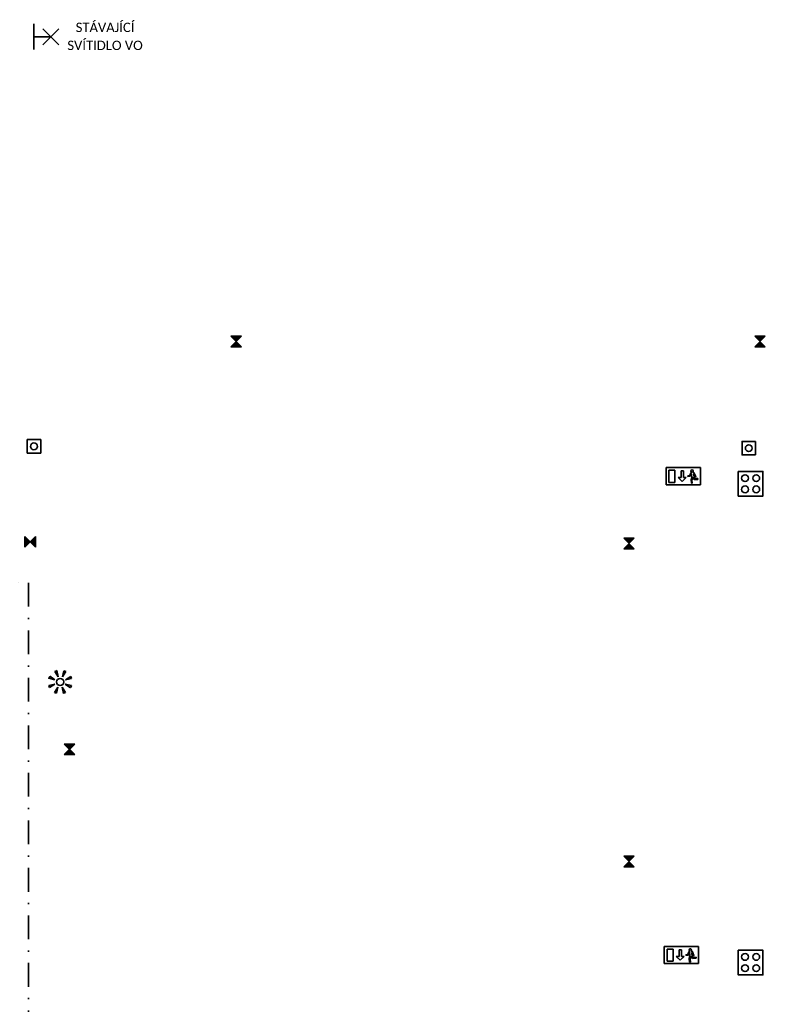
# Model space of a CAD drawing. Header units: millimetres. Extents: x 887765 to 1334942, y -180350 to -112594.
# Tile 4 of 9: x 923819 to 943741, y -146317 to -119994. Entities that reach past the tile are written whole.
import ezdxf
from ezdxf.enums import TextEntityAlignment as Align

# ---------------------------------------------------------------- set-up
doc = ezdxf.new("R2010")
doc.units = ezdxf.units.MM
doc.header["$LTSCALE"] = 50
doc.linetypes.add('ČERCHOVANÁ', pattern=[25.4, 12.7, -6.35, 0, -6.35])
for name, color, linetype, lineweight in [('E-NO', 84, 'Continuous', 35), ('E-p_vo', 7, 'Continuous', 35), ('E-přístroje', 7, 'Continuous', 35), ('E-spotřebiče', 7, 'Continuous', 35), ('E-texty', 7, 'Continuous', 35), ('E-vypínače', 7, 'Continuous', 35)]:
    doc.layers.add(name, color=color, linetype=linetype, lineweight=lineweight)
doc.styles.get("Standard").update_dxf_attribs({"font": 'CALIBRI.TTF'})

# ---------------------------------------------------------------- blocks, each defined once
blk = doc.blocks.new('Invertor NO')
at = {"linetype": 'ByBlock'}
h = blk.add_hatch(color=0, dxfattribs=at)
h.paths.add_polyline_path([(-70.71, -70.71), (0, 0), (-70.71, 70.71)])
h.paths.add_polyline_path([(70.710678, 70.710678), (0, 0), (70.710678, -70.710678)])
at = {"color": 0, "linetype": 'ByBlock'}
for p, q in [((-70.71, -70.71), (70.71, 70.71)), ((-70.71, -70.71), (-70.71, 70.71)), ((-70.71, 70.71), (70.71, -70.71)), ((70.71, 70.71), (70.71, -70.71))]:
    blk.add_line(p, q, dxfattribs=at)
blk = doc.blocks.new('NO šipka dolů')
at = {"color": 0, "linetype": 'ByBlock', "lineweight": -2}
for p, q in [((230, 115), (-230, 115)), ((-230, 115), (-230, -115)), ((-191, 80), (-191, -83)), ((-111, 80), (-191, 80)), ((-111, -83), (-111, 80)), ((-30, -18), (-30, 71)), ((-30, 71), (1, 71)), ((1, 71), (1, -18)), ((61, 5), (86, 9)), ((61, -3), (61, 5)), ((86, 9), (99, 45)), ((93, 0), (107, 37)), ((99, 45), (113, 54)), ((107, 37), (114, -7)), ((143, 52), (125, 54)), ((135, 33), (140, 33)), ((151, -32), (135, 33)), ((140, 33), (162, -14)), ((167, -7), (143, 52)), ((230, -115), (230, 115)), ((-230, -115), (230, -115)), ((-191, -83), (-111, -83)), ((-68, -18), (-30, -18)), ((-16, -70), (-68, -18)), ((37, -18), (-16, -70)), ((1, -18), (37, -18)), ((61, -3), (93, 0)), ((114, -7), (104, -45)), ((104, -45), (108, -94)), ((108, -94), (120, -93)), ((116, -53), (128, -13)), ((120, -93), (116, -53)), ((128, -13), (146, -45)), ((146, -45), (195, -42)), ((195, -30), (151, -32)), ((162, -14), (167, -7)), ((195, -42), (195, -30))]:
    blk.add_line(p, q, dxfattribs=at)
blk.add_arc((118, 69), 16.1, 293.2499, 251.9236, dxfattribs=at)
blk = doc.blocks.new('Světelný vývod nástěnný')
at = {"color": 0, "linetype": 'ByBlock'}
for p, q in [((0, 70.71), (0, 113.74)), ((0, 70.71), (0, -70.71)), ((150, 0), (0, 0)), ((79.29, 70.71), (220.71, -70.71)), ((79.29, -70.71), (220.71, 70.71)), ((0, -70.71), (0, -113.74))]:
    blk.add_line(p, q, dxfattribs=at)
blk = doc.blocks.new('Ovládací skříň')
at = {"ltscale": 10}
blk.add_lwpolyline([(-165, 165), (165, 165), (165, -165), (-165, -165)], close=True, dxfattribs=at)
at = {"color": 0, "linetype": 'ByBlock'}
for centre in [(-75, 75), (75, 75), (-75, -75), (75, -75)]:
    blk.add_circle(centre, 45.2, dxfattribs=at)
blk = doc.blocks.new('Tlačítko')
at = {"color": 0, "linetype": 'ByBlock'}
blk.add_line((90, 90), (90, -90), dxfattribs=at)
blk.add_lwpolyline([(90, 90), (-90, 90), (-90, -90), (90, -90)], dxfattribs=at)
blk.add_circle((0, 0), 45.2, dxfattribs=at)
blk = doc.blocks.new('Pohybové čidlo 360')
h = blk.add_hatch(color=256)
h.dxf.hatch_style = 1
h.paths.add_polyline_path([(76, 139, 0.046068), (49, 150), (30, 69)])
h.paths.add_polyline_path([(-45, 152, 0.046068), (-72, 141), (-28, 70)])
h.paths.add_polyline_path([(-69, 30), (-139, 76, 0.046068), (-150, 49)])
h.paths.add_polyline_path([(-152, -45, 0.046068), (-141, -72), (-70, -28)])
h.paths.add_polyline_path([(-30, -69), (-76, -139, 0.046068), (-49, -150)])
h.paths.add_polyline_path([(28, -70), (45, -152, 0.046068), (72, -141)])
h.paths.add_polyline_path([(139, -76, 0.046068), (150, -49), (69, -30)])
h.paths.add_polyline_path([(141, 72), (70, 28), (152, 45, 0.046068)])
for p, q in [((-28, 70), (-72, 141)), ((-28, 70), (-45, 152)), ((30, 69), (49, 150)), ((30, 69), (76, 139)), ((-69, 30), (-150, 49)), ((-69, 30), (-139, 76)), ((70, 28), (141, 72)), ((70, 28), (152, 45)), ((-70, -28), (-152, -45)), ((-70, -28), (-141, -72)), ((-30, -69), (-76, -139)), ((-30, -69), (-49, -150)), ((28, -70), (72, -141)), ((28, -70), (45, -152)), ((69, -30), (150, -49)), ((69, -30), (139, -76))]:
    blk.add_line(p, q)
at = {"color": 0, "linetype": 'ByBlock'}
blk.add_circle((0, 0), 48, dxfattribs=at)
for start, end in [(106.4555, 117.006), (61.4555, 72.006), (151.4555, 162.006), (16.4555, 27.006), (196.4555, 207.006), (331.4555, 342.006), (241.4555, 252.006), (286.4555, 297.006)]:
    blk.add_arc((0, 0), 158, start, end)

msp = doc.modelspace()

# ---------------------------------------------------------------- linework, layer by layer
at = {"layer": 'E-p_vo', "linetype": 'ČERCHOVANÁ'}
msp.add_lwpolyline([(917750, -135050), (924050, -135050), (924050, -159250), (917150, -159250)], dxfattribs=at)

# ---------------------------------------------------------------- block references
at = {"layer": 'E-NO', "xscale": 2, "yscale": 2, "zscale": 2, "rotation": 90}
for p in [(929600, -128600), (943600, -128600), (940100, -134000), (925150, -139500), (940100, -142500)]:
    msp.add_blockref('Invertor NO', p, dxfattribs=at)
at = {"layer": 'E-NO', "xscale": 2, "yscale": 2, "zscale": 2}
for name, p in [('NO šipka dolů', (941550, -132200)), ('Invertor NO', (924100, -133950)), ('NO šipka dolů', (941500, -145000))]:
    msp.add_blockref(name, p, dxfattribs=at)
at = {"layer": 'E-přístroje', "xscale": 2, "yscale": 2, "zscale": 2}
for name, p in [('Tlačítko', (924200, -131400)), ('Tlačítko', (943300, -131450)), ('Pohybové čidlo 360', (924900, -137700))]:
    msp.add_blockref(name, p, dxfattribs=at)
at = {"layer": 'E-spotřebiče', "xscale": 3, "yscale": 3, "zscale": 3}
msp.add_blockref('Světelný vývod nástěnný', (924200, -120450), dxfattribs=at)
at = {"layer": 'E-vypínače', "xscale": 2, "yscale": 2, "zscale": 2}
for p in [(943350, -132400), (943350, -145200)]:
    msp.add_blockref('Ovládací skříň', p, dxfattribs=at)

# ---------------------------------------------------------------- texts
at = {"layer": 'E-texty', "ltscale": 0.02}
for s, p in [('STÁVAJÍCÍ', (926100, -120200)), ('SVÍTIDLO VO', (926100, -120681))]:
    msp.add_text(s, height=250, dxfattribs=at).set_placement(p, align=Align.MIDDLE_CENTER)

doc.saveas('drawing.dxf')
